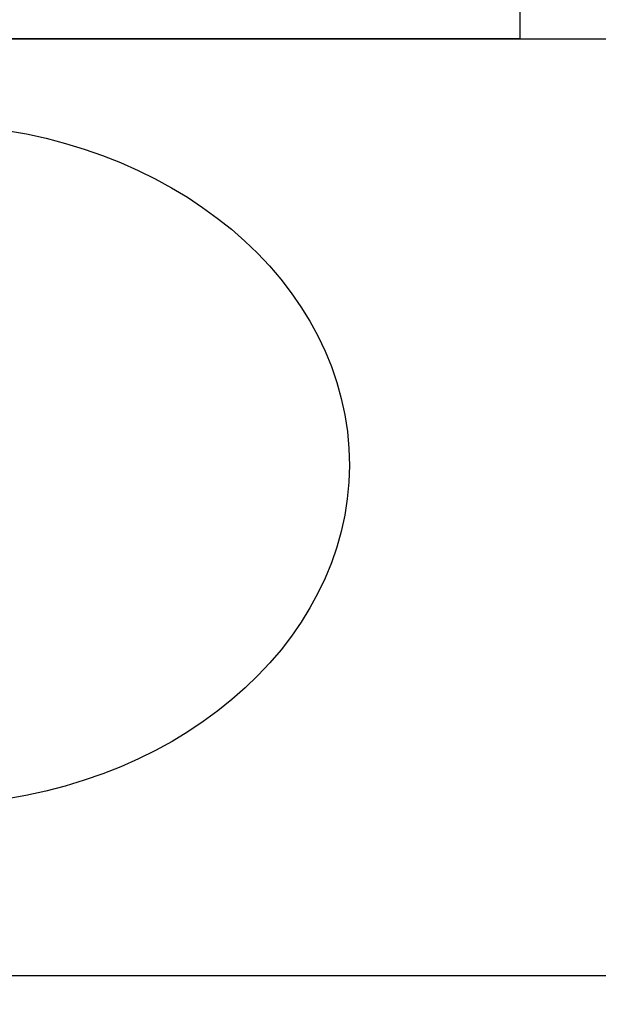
# Model space of a CAD drawing. Header units: millimetres. Extents: x 6161 to 8965, y -9035 to -5431.
# Tile 190 of 256: x 6819 to 6853, y -6560 to -6503. Entities that reach past the tile are written whole.
import ezdxf

# ---------------------------------------------------------------- set-up
doc = ezdxf.new("R2010")
doc.units = ezdxf.units.MM
doc.linetypes.add('DASHED', pattern=[19.05, 12.7, -6.35])
doc.layers.add('Wyposazenie Wew - Urzadzenia Sanitarne', color=6, linetype='Continuous')
doc.layers.add('Ściany', color=7, linetype='Continuous')

# ---------------------------------------------------------------- blocks, each defined once
blk = doc.blocks.new('Modul_MOP')
at = {"color": 9, "linetype": 'DASHED', "ltscale": 5, "true_color": 0xb8b8b8}
blk.add_lwpolyline([(-35, -55), (-35, -105), (35, -105), (35, -55), (-35, -55), (35, -105), (-35, -105), (35, -55)], dxfattribs=at)
blk.add_ellipse((0, -30), major_axis=(-25, 0), ratio=0.8, start_param=4.807479, end_param=10.900484)

msp = doc.modelspace()

# ---------------------------------------------------------------- linework, layer by layer
at = {"layer": 'Wyposazenie Wew - Urzadzenia Sanitarne'}
msp.add_lwpolyline([(6518.833, -6503.817), (7013.833, -6503.817), (7013.833, -6558.817), (6518.833, -6558.817)], close=True, dxfattribs=at)
at = {"layer": 'Ściany'}
msp.add_lwpolyline([(7339.031, -6593.817), (7023.833, -6593.817), (7023.833, -6448.817), (7013.833, -6448.817), (7013.833, -6558.817), (6518.833, -6558.817), (6518.833, -6448.817), (6508.833, -6448.817), (6508.833, -6678.817)], dxfattribs=at)

# ---------------------------------------------------------------- block references
at = {"layer": 'Wyposazenie Wew - Urzadzenia Sanitarne', "xscale": -1, "rotation": 180}
msp.add_blockref('Modul_MOP', (6813.833, -6558.817), dxfattribs=at)

doc.saveas('drawing.dxf')
